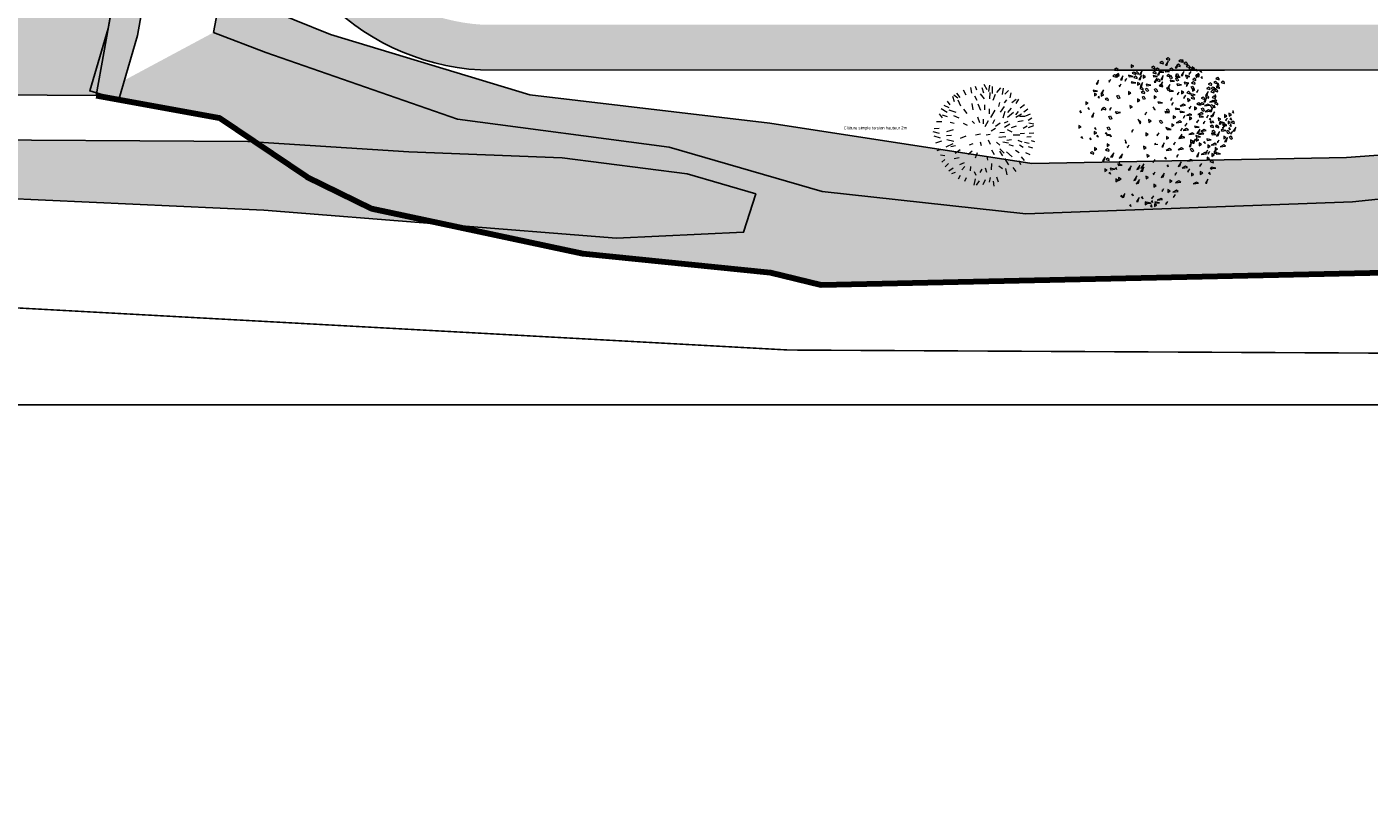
# Model space of a CAD drawing. Header units: centimetres. Extents: x 100159 to 225226, y -81380 to -23241.
# Tile 92 of 139: x 191136 to 200017, y -56919 to -51723. Entities that reach past the tile are written whole.
import ezdxf
from ezdxf.xclip import XClip

# ---------------------------------------------------------------- set-up
doc = ezdxf.new("R2010")
doc.units = ezdxf.units.CM
doc.header["$XCLIPFRAME"] = 2
doc.linetypes.add('Grille', pattern=[0.4, 0.2, -0.2])
doc.layers.get('0').update_dxf_attribs({"lineweight": 5})
doc.layers.add('10', color=252, linetype='Continuous', lineweight=5)
doc.layers.add('22', color=250, linetype='Continuous', lineweight=100)
for name, color, linetype in [('23', 63, 'Continuous'), ('36', 7, 'Continuous'), ('A-Mar-P-TR-Revêtement sportif', 7, 'Continuous'), ('A-Mar-P-TX-légende', 7, 'Continuous'), ('DDL-PLAN MASSE PAYSAGE', 7, 'Continuous')]:
    doc.layers.add(name, color=color, linetype=linetype)
doc.layers.add('24', color=7, linetype='Continuous', lineweight=15, true_color=0x99ad58)
doc.layers.add('DDL- PAYSAGE HACHURES', color=7, linetype='Continuous', lineweight=15, true_color=0x99ad58)
doc.layers.add('A-Mar-P-TR-esv-massifs', color=7, linetype='Continuous', true_color=0x99ad58)
doc.styles.get("Standard").update_dxf_attribs({"font": 'arial.ttf'})
pattern_1 = [(118.78054, (200765.85, -42220.19), (60.5989, 123.0478), [14.2875, -157.1625]), (63.7805, (200765.85, -42220.19), (-143.1446, 27.223), [11.43, -125.7304]), (169.232, (200770.9, -42209.93), (-82.5456, 150.2708), [12.1425, -133.5677]), (114.9647, (200730.33, -42206.4), (102.98, 178.1125), [21.4312, -235.7437]), (165.4161, (200738.91, -42191.55), (-108.5434, 233.1465), [18.2138, -200.3517]), (59.9647, (200730.33, -42206.4), (-108.5434, 233.1465), [17.145, -188.5948]), (89.78054, (200746.1, -42192.09), (112.6554, 78.2408), [14.2875, -157.1625]), (34.7805, (200746.1, -42192.09), (-111.9986, 93.2078), [11.43, -125.73]), (140.232, (200755.49, -42185.56), (0.6568, 171.4487), [12.1425, -133.5675]), (106.28054, (200765.847, -42220.186), (-58.2783, 25.11236), [0, -124.206, 0, -127.635, 0, -126.20625]), (76.28054, (200765.85, -42220.186), (-51.90273, 73.91162), [0, -72.771, 0, -121.3485, 0, -48.10125]), (36.28054, (200750.47, -42259.787), (40.81212, 93.24316), [0, -47.625, 0, -148.59, 0, -197.1675]), (26.28054, (200743.58, -42277.55), (22.4336, 110.4668), [0, -61.9125, 0, -98.679, 0, -140.0175])]

# ---------------------------------------------------------------- blocks, each defined once
blk = doc.blocks.new('17.07 CADASTRE')
at = {"layer": '23'}
h = blk.add_hatch(dxfattribs=at)
h.set_pattern_fill('CROSS', color=9, scale=0.122312, angle=-74.51256)
h.set_pattern_definition([(285.487436, (-1752.3689, 119.6183), (0.95587097, -0.5410825), [0.38833935, -1.16501804]), (15.487436, (-1752.5042, 119.37936), (0.5410825, 0.95587097), [0.38833935, -1.16501804])])
h.paths.add_polyline_path([(296.556, 77.111), (237.111, 55.333), (234.333, 63.889), (230.222, 79.222), (287.333, 104.778), (286, 108.667), (283.764, 107.684), (283.586, 107.684), (284.556, 108.111), (281.778, 113.778), (279.556, 117), (276.889, 119.556), (274.222, 121.222), (271, 122.222), (267.222, 123.778), (264.111, 125.444), (253.889, 127.667), (249.222, 128.444), (241, 128.111), (233.111, 127.444), (216.889, 124.444), (201.667, 120.778), (176.222, 114.111), (165.556, 111.111), (124.556, 102.444), (122.333, 102.222), (76.778, 95.667), (65.222, 94.333), (35.444, 90.111), (31.667, 89.667), (13.222, 87.017), (13.222, 11), (305.953, 11), (306.333, 20.889), (306.457, 20.91), (306.778, 27.444), (306.556, 41.222), (304.889, 48.667)])
h.paths.add_polyline_path([(382.444, 188.112), (366.222, 179.889), (324.333, 156.222), (321.556, 150.111), (319.889, 143.222), (318.444, 140), (316.333, 136.444), (312.889, 132.222), (311, 129.556), (309.667, 127), (309.222, 124.889), (309.111, 121.556), (313, 67.111), (320.889, 34.556), (323.889, 23), (326.72, 11), (382.444, 11)])
h.paths.add_polyline_path([(114.441, 168.682), (114.556, 172.222), (114.765, 174.055), (114.889, 176.111), (115.444, 180), (117, 187), (119.807, 200.743), (131.778, 243.333), (132.667, 246.889), (134.333, 259.778), (123.889, 263.889), (95.589, 275.588), (95.778, 276.111), (116.444, 322.667), (114.867, 324.739), (110, 330.778), (101, 340.111), (94.778, 345.889), (88.111, 351.333), (84.333, 354.222), (77.667, 358.667), (70, 363), (64.667, 366.778), (62.667, 368.556), (61, 370.778), (59.667, 373.333), (57.444, 376.444), (55, 379.889), (50.444, 384.111), (47.778, 386.111), (42.889, 389.333), (34.778, 392.222), (29.778, 390.222), (28, 389.111), (23.444, 385.111), (19.596, 381.153), (45.333, 361.111), (41.87, 356.754), (41.556, 357), (39.111, 354), (13.222, 374.341), (13.222, 359.889), (17.111, 358.444), (17.556, 359.444), (21.111, 358), (20.778, 357), (22.556, 356.333), (22.889, 357.333), (29.222, 354.889), (26.333, 347.667), (22.889, 349), (21.556, 345.667), (17.889, 347.111), (18.556, 348.889), (13.222, 350.98), (13.222, 268.872), (22.444, 266.333), (20.333, 258.444), (13.222, 260.467), (13.222, 114.187), (18.444, 116), (18.889, 112.778), (28.889, 113.333), (38.667, 115.778), (41.333, 115.778), (59.333, 118.667), (82, 120.333), (98.222, 123.111), (115.889, 127.889), (114.889, 141.889), (114.853, 142.698), (114.556, 146.667), (114.435, 152.182), (114.222, 157), (114.259, 160.231), (114.222, 161.889), (114.123, 164.5), (114.333, 166.889)])
h.paths.add_polyline_path([(35.889, 199), (33.222, 200.111), (35, 204.222), (37.556, 203)], flags=16)
h.paths.add_polyline_path([(48.222, 318.556), (43.778, 319.556), (44.333, 321.778), (38.889, 323), (39, 323.778), (35, 324.667), (35.111, 325.333), (31.556, 326.111), (33.444, 334.667), (40.444, 333), (40.222, 332.111), (43.222, 331.444), (42.889, 330), (46, 329.333), (49, 342.556), (55.111, 337.444), (53, 328.556), (50.667, 329.111)], flags=16)
h.paths.add_polyline_path([(23.889, 322.556), (20.556, 323.222), (21.111, 326.222), (24.556, 325.556)], flags=16)
h.paths.add_polyline_path([(19.667, 324.111), (14.111, 325.222), (14.556, 327.889), (20.222, 326.778)], flags=16)
h.paths.add_polyline_path([(57.556, 349), (56.556, 349.778), (56, 349.111), (53.667, 350.778), (54, 351.444), (50.556, 354.111), (52.889, 357.333), (53.667, 356.889), (54.444, 358), (53.778, 358.556), (59.667, 366.333), (64.444, 362.556), (60.444, 357.111), (64.444, 353.778), (61.889, 350.556), (59.889, 352.111)], flags=16)
h.paths.add_polyline_path([(38.667, 373.444), (35.778, 375.889), (35.444, 375.556), (32.333, 378), (33.111, 379.111), (30, 381.444), (32.444, 384.778), (35.556, 382.222), (36, 382.889), (36.889, 382.333), (37.889, 383.667), (40.444, 381.444), (42.889, 384.667), (47.778, 380.889), (42.889, 374.556), (40.778, 376.222)], flags=16)
h.paths.add_polyline_path([(64.778, 393.222), (55, 404.111), (51.333, 405.889), (50, 405.222), (47.889, 404.556), (45.556, 404.556), (44.778, 404.667), (43.889, 405.111), (34.778, 392.222), (42.889, 389.333), (47.778, 386.111), (50.444, 384.111), (55, 379.889), (57.444, 376.444), (59.667, 373.333), (61, 370.778), (62.667, 368.556), (64.667, 366.778), (70, 363), (77.667, 358.667), (84.333, 354.222), (88.111, 351.333), (94.778, 345.889), (101, 340.111), (110, 330.778), (112.546, 327.619), (117, 349.111), (122, 359.222), (113.222, 363.667), (115.333, 367.889), (104.333, 373.444), (104.111, 373), (103.667, 373.222), (103.889, 373.667)])
h.paths.add_polyline_path([(60.667, 391.556), (67.111, 388.333), (66.333, 386.667), (70.778, 384.444), (67.333, 377.444), (61, 380.556), (61.667, 381.889), (57, 384.222)], flags=16)
h.paths.add_polyline_path([(56.111, 388.778), (44.667, 394.444), (48.111, 401.222), (52.444, 399.111), (52.556, 399.556), (55.444, 398.111), (53.889, 395), (58.111, 393)], flags=16)
h.paths.add_polyline_path([(74.333, 380.889), (79.667, 378.222), (80.333, 379.556), (83.444, 378.111), (79.333, 369.889), (70.889, 374.222)], flags=16)
h.paths.add_polyline_path([(87.444, 378.444), (92.444, 376), (90.556, 372.333), (90, 372.667), (88.556, 369.778), (93.889, 367.222), (90.667, 360.778), (81, 365.556)], flags=16)
h.paths.add_polyline_path([(97.444, 368.111), (107.667, 363.111), (104.556, 356.778), (94.333, 361.778)], flags=16)
h.paths.add_polyline_path([(109.222, 359.889), (112.444, 358.222), (111.778, 357), (113.222, 356.222), (114.444, 358.667), (117.667, 357), (111, 343.444), (106.667, 345.556), (108, 348.333), (104.444, 350.111)], flags=16)
h.paths.add_polyline_path([(138.333, 392.333), (139.444, 392.667), (142.289, 398.356), (133.889, 402.556), (137.222, 409.444), (142.667, 406.667), (143.556, 408.444), (146.6, 406.978), (147.111, 408), (146.954, 409.778), (132.144, 409.778), (130.222, 406), (122.667, 409.778), (88.627, 409.778), (92.222, 408), (85.444, 394.444), (81.667, 396.333), (82.667, 398.444), (80.556, 399.556), (81.667, 401.667), (77.444, 403.778), (80.481, 409.778), (77.236, 409.778), (74.889, 405), (69.444, 407.778), (69.889, 408.778), (67.857, 409.778), (56.288, 409.778), (58.444, 408.667), (64.444, 402), (64.889, 402.333), (65.111, 402), (64.778, 401.667), (68.222, 397.778), (70.667, 396.556), (71.667, 398.667), (76.333, 396.333), (75.333, 394.222), (83.333, 390.222), (84.333, 392.333), (89, 390), (88.222, 388.333), (88.556, 388.111), (88.444, 387.778), (96, 383.889), (97, 386), (105.444, 381.778), (104.444, 379.667), (118, 372.889), (119.063, 372.48), (121, 372.111), (123.444, 372.222), (123.333, 372.667), (123.778, 372.778), (123.889, 372.333), (124.556, 372.556), (126.503, 373.571), (127.437, 374.272), (128.105, 375.058), (128.808, 376.042), (120.778, 380.222), (120.889, 380.444), (117.444, 382.111), (119.889, 386.778), (123.222, 385.111), (123.778, 386.111), (131.912, 381.934), (136.222, 390.556), (136.417, 390.75), (136.556, 391), (137.444, 391.778)])
h.paths.add_polyline_path([(94.778, 396.222), (95.111, 397), (90.889, 399.111), (93, 403.333), (93.889, 402.889), (95.333, 405.667), (98, 404.333), (98.333, 405), (101.889, 403.111), (101.667, 402.556), (104.556, 401.111), (101.111, 394), (98.111, 395.556), (97.667, 394.667)], flags=16)
h.paths.add_polyline_path([(104.778, 389.444), (108.222, 396.333), (118.667, 391.222), (115.667, 385.222), (112.889, 386.556), (112.444, 385.667)], flags=16)
at = {"color": 0, "linetype": 'Continuous'}
blk.add_lwpolyline([(38.667, 115.778), (41.333, 115.778), (59.333, 118.667), (82, 120.333), (98.222, 123.111), (115.889, 127.889), (115.131, 135.97), (114.696, 141.819), (114.319, 156.904), (114.122, 164.559), (114.889, 176.111), (115.989, 181.377), (117, 187), (119.807, 200.743), (125.405, 219.634), (128.803, 231.361), (130.17, 236.417), (131.524, 241.754), (131.992, 243.596), (132.621, 247.093), (133.521, 252.633), (134.333, 259.778), (123.889, 263.889), (95.667, 275.556)], dxfattribs=at)
at = {"layer": '10', "linetype": 'Grille', "ltscale": 500, "const_width": 0.0941, "flags": 128}
blk.add_lwpolyline([(13.222, 94.496), (107.831, 112.325), (161.68, 124.129), (220.242, 140.025)], dxfattribs=at)
at = {"layer": '22', "color": 0, "linetype": 'Continuous'}
blk.add_lwpolyline([(115.889, 127.889), (123.644, 128.583), (129.895, 126.5), (134.294, 125.69), (147.721, 126.5), (159.297, 128.468), (162.538, 128.583), (210.691, 143.053), (219.72, 146.757), (228.401, 151.387), (238.935, 158.795), (246.806, 164.699), (257.34, 172.917), (257.803, 173.149), (261.623, 178.589), (262.665, 181.599), (263.243, 185.418), (263.128, 187.039), (261.391, 198.036), (253.057, 242.254), (244.26, 270.845), (234.884, 302.908)], dxfattribs=at)
blk = doc.blocks.new('Z$W@#1095')
for points in [[(3.307, 7.712), (3.214, 7.616), (3.245, 7.715)], [(2.137, 7.062), (2.045, 6.966), (2.076, 7.066)], [(3.633, 7.407), (3.541, 7.311), (3.572, 7.411)], [(4.396, 7.201), (4.303, 7.105), (4.334, 7.204)], [(5.341, 7.058), (5.267, 7.019), (5.448, 7.004)], [(2.268, 6.632), (2.176, 6.536), (2.207, 6.635)], [(2.561, 6.369), (2.468, 6.273), (2.499, 6.372)], [(2.863, 6.646), (2.771, 6.55), (2.802, 6.649)], [(3.864, 6.755), (3.79, 6.716), (3.971, 6.701)], [(4.059, 6.385), (3.985, 6.346), (4.165, 6.331)], [(5.365, 6.473), (5.291, 6.434), (5.472, 6.419)], [(5.754, 6.331), (5.68, 6.292), (5.861, 6.277)], [(2.874, 6.022), (2.781, 5.926), (2.812, 6.025)], [(2.874, 5.772), (2.782, 5.676), (2.813, 5.776)], [(1.119, 4.947), (1.026, 4.851), (1.058, 4.95)], [(2.857, 4.896), (2.846, 4.813), (2.963, 4.952)], [(1.485, 4.77), (1.393, 4.674), (1.424, 4.774)], [(1.764, 4.714), (1.672, 4.618), (1.703, 4.718)], [(2.709, 4.702), (2.635, 4.664), (2.816, 4.648)], [(3.541, 4.856), (3.467, 4.817), (3.648, 4.802)], [(4.648, 4.634), (4.574, 4.596), (4.755, 4.581)], [(5.037, 4.323), (5.043, 4.24), (5.13, 4.399)], [(0.32, 3.885), (0.228, 3.789), (0.259, 3.889)], [(3.49, 3.445), (3.416, 3.483), (3.507, 3.327)], [(3.952, 3.593), (3.878, 3.555), (4.059, 3.539)], [(5.714, 3.622), (5.64, 3.583), (5.821, 3.568)], [(5.904, 3.769), (5.83, 3.73), (6.011, 3.715)], [(6.325, 3.596), (6.251, 3.557), (6.432, 3.542)], [(7.273, 3.528), (7.199, 3.489), (7.38, 3.474)], [(7.535, 3.508), (7.461, 3.469), (7.642, 3.454)], [(7.995, 4.13), (7.902, 4.034), (7.933, 4.133)], [(0.092, 3.255), (0, 3.159), (0.031, 3.258)], [(0.636, 3.397), (0.544, 3.301), (0.575, 3.401)], [(0.726, 2.886), (0.634, 2.79), (0.665, 2.889)], [(2.06, 2.884), (1.986, 2.845), (2.167, 2.83)], [(2.621, 3.163), (2.547, 3.124), (2.728, 3.109)], [(5.369, 2.781), (5.296, 2.742), (5.476, 2.727)], [(6.308, 3.21), (6.234, 3.171), (6.415, 3.156)], [(6.915, 3.371), (6.841, 3.332), (7.022, 3.317)], [(7.666, 2.875), (7.574, 2.779), (7.605, 2.879)], [(7.751, 3.098), (7.659, 3.002), (7.69, 3.102)], [(7.884, 3.275), (7.792, 3.179), (7.823, 3.279)], [(7.922, 3.045), (7.829, 2.949), (7.86, 3.049)], [(0.549, 2.268), (0.457, 2.172), (0.488, 2.272)], [(0.774, 2.338), (0.681, 2.242), (0.712, 2.342)], [(0.91, 2.401), (0.836, 2.362), (1.017, 2.347)], [(1.484, 2.094), (1.41, 2.055), (1.591, 2.04)], [(2.785, 2.426), (2.692, 2.33), (2.723, 2.429)], [(3.087, 2.703), (2.995, 2.607), (3.026, 2.706)], [(3.413, 2.194), (3.339, 2.156), (3.52, 2.14)], [(3.915, 2.615), (3.841, 2.576), (4.022, 2.561)], [(4.719, 2.612), (4.645, 2.573), (4.826, 2.558)], [(5.038, 2.513), (4.964, 2.474), (5.145, 2.459)], [(5.95, 2.723), (5.876, 2.685), (6.057, 2.669)], [(6.865, 2.748), (6.791, 2.709), (6.972, 2.694)], [(0.964, 1.617), (0.89, 1.578), (1.071, 1.563)], [(1.46, 1.421), (1.386, 1.383), (1.567, 1.367)], [(2.547, 1.866), (2.473, 1.827), (2.654, 1.812)], [(5.471, 2.048), (5.397, 2.009), (5.578, 1.994)], [(5.577, 1.726), (5.503, 1.687), (5.684, 1.672)], [(5.81, 1.426), (5.718, 1.33), (5.749, 1.43)], [(5.921, 1.532), (5.829, 1.436), (5.86, 1.535)], [(5.92, 1.702), (5.846, 1.663), (6.027, 1.648)], [(6.095, 1.54), (6.003, 1.444), (6.034, 1.544)], [(6.603, 1.616), (6.51, 1.52), (6.541, 1.619)], [(7.117, 1.814), (7.025, 1.718), (7.056, 1.818)], [(7.433, 2.028), (7.341, 1.932), (7.372, 2.031)], [(7.439, 1.948), (7.347, 1.852), (7.378, 1.951)], [(7.638, 1.933), (7.545, 1.837), (7.576, 1.936)], [(7.722, 1.953), (7.63, 1.857), (7.661, 1.957)], [(2.981, 1.339), (2.907, 1.3), (3.088, 1.285)], [(3.507, 0.907), (3.433, 0.868), (3.614, 0.853)], [(4.262, 0.816), (4.188, 0.777), (4.369, 0.762)], [(4.279, 0.935), (4.205, 0.896), (4.386, 0.881)], [(4.711, 1.254), (4.619, 1.158), (4.65, 1.257)], [(5.751, 1.086), (5.659, 0.99), (5.69, 1.089)], [(5.778, 0.715), (5.704, 0.676), (5.885, 0.661)], [(5.859, 1.333), (5.767, 1.237), (5.798, 1.336)], [(5.916, 0.961), (5.842, 0.922), (6.023, 0.907)], [(5.951, 0.977), (5.859, 0.881), (5.89, 0.98)], [(6.225, 0.761), (6.152, 0.722), (6.332, 0.707)], [(3.392, 0.318), (3.3, 0.222), (3.331, 0.322)], [(3.655, 0.361), (3.563, 0.265), (3.594, 0.364)], [(5.013, 0.644), (4.939, 0.605), (5.12, 0.59)], [(5.726, 0.216), (5.652, 0.177), (5.832, 0.162)], [(5.929, 0.406), (5.837, 0.31), (5.868, 0.41)], [(6.108, 0.429), (6.016, 0.333), (6.047, 0.432)], [(6.402, 0.571), (6.31, 0.475), (6.341, 0.575)], [(6.778, 0.626), (6.685, 0.53), (6.717, 0.629)]]:
    blk.add_lwpolyline(points)
for points in [[(3.819, 7.505), (3.825, 7.651), (3.696, 7.583)], [(2.566, 7.287), (2.572, 7.433), (2.443, 7.365)], [(3.254, 7.042), (3.293, 6.967), (3.495, 7.014)], [(4.427, 7.3), (4.432, 7.446), (4.303, 7.378)], [(4.56, 6.978), (4.566, 7.124), (4.437, 7.056)], [(4.541, 7.579), (4.483, 7.518), (4.593, 7.342)], [(4.548, 7.138), (4.587, 7.063), (4.788, 7.11)], [(4.887, 7.578), (4.927, 7.503), (5.128, 7.549)], [(5.639, 6.985), (5.661, 6.806), (5.713, 6.821), (5.748, 6.935), (5.706, 6.948)], [(5.986, 7.048), (6.009, 6.87), (6.06, 6.885), (6.096, 6.999), (6.053, 7.012)], [(1.556, 6.272), (1.578, 6.094), (1.63, 6.109), (1.665, 6.223), (1.622, 6.236)], [(2.641, 6.434), (2.647, 6.58), (2.518, 6.512)], [(3.887, 6.72), (3.909, 6.541), (3.961, 6.556), (3.996, 6.67), (3.954, 6.683)], [(4.384, 6.814), (4.407, 6.636), (4.458, 6.651), (4.494, 6.765), (4.451, 6.778)], [(4.702, 6.214), (4.809, 6.339), (4.877, 6.281), (4.77, 6.156)], [(5.643, 6.547), (5.682, 6.472), (5.884, 6.519)], [(5.666, 6.821), (5.705, 6.746), (5.907, 6.792)], [(5.745, 6.874), (5.767, 6.695), (5.819, 6.711), (5.854, 6.824), (5.811, 6.838)], [(6.037, 6.271), (5.979, 6.209), (6.089, 6.034)], [(6.577, 6.24), (6.583, 6.386), (6.454, 6.318)], [(1.894, 6.058), (1.9, 6.203), (1.771, 6.135)], [(2.04, 5.622), (2.062, 5.444), (2.114, 5.459), (2.149, 5.573), (2.106, 5.586)], [(2.361, 5.553), (2.367, 5.699), (2.238, 5.631)], [(2.802, 5.953), (2.744, 5.892), (2.854, 5.716)], [(3.026, 5.941), (3.132, 6.066), (3.2, 6.008), (3.094, 5.883)], [(3.564, 6.117), (3.67, 6.241), (3.738, 6.183), (3.632, 6.059)], [(4.027, 6.058), (3.989, 5.95), (4.121, 5.796)], [(5.268, 5.761), (5.274, 5.907), (5.144, 5.839)], [(5.797, 6.002), (5.74, 5.941), (5.849, 5.765)], [(5.908, 5.544), (5.914, 5.69), (5.784, 5.622)], [(6.059, 5.981), (6.082, 5.802), (6.133, 5.817), (6.169, 5.931), (6.126, 5.944)], [(6.079, 5.694), (6.118, 5.619), (6.32, 5.665)], [(6.207, 6.153), (6.229, 5.974), (6.28, 5.99), (6.316, 6.103), (6.273, 6.117)], [(6.362, 5.45), (6.368, 5.595), (6.239, 5.527)], [(6.289, 6.018), (6.312, 5.839), (6.363, 5.855), (6.399, 5.968), (6.356, 5.982)], [(6.322, 5.774), (6.362, 5.699), (6.563, 5.745)], [(1.149, 5.093), (1.155, 5.239), (1.026, 5.171)], [(1.304, 5.001), (1.246, 4.939), (1.356, 4.764)], [(1.476, 5.517), (1.516, 5.443), (1.717, 5.489)], [(1.604, 5.404), (1.627, 5.225), (1.678, 5.24), (1.714, 5.354), (1.671, 5.367)], [(1.82, 5.227), (1.897, 5.141), (2.095, 5.182)], [(4.661, 5.369), (4.667, 5.515), (4.538, 5.447)], [(5.133, 5.174), (5.139, 5.32), (5.01, 5.252)], [(5.249, 5.015), (5.355, 5.139), (5.423, 5.081), (5.317, 4.957)], [(5.531, 5.287), (5.554, 5.109), (5.605, 5.124), (5.641, 5.238), (5.598, 5.251)], [(5.674, 5.445), (5.696, 5.267), (5.748, 5.282), (5.783, 5.396), (5.741, 5.409)], [(5.696, 5.047), (5.802, 5.171), (5.87, 5.113), (5.764, 4.989)], [(5.777, 5.476), (5.816, 5.401), (6.018, 5.448)], [(6.029, 5.244), (5.971, 5.183), (6.081, 5.007)], [(6.306, 4.921), (6.346, 4.846), (6.547, 4.893)], [(6.587, 5.132), (6.53, 5.071), (6.639, 4.895)], [(6.706, 5.202), (6.728, 5.023), (6.78, 5.039), (6.815, 5.152), (6.773, 5.166)], [(6.716, 4.934), (6.755, 4.859), (6.957, 4.905)], [(6.935, 4.946), (6.877, 4.885), (6.987, 4.709)], [(6.919, 5.385), (6.941, 5.207), (6.993, 5.222), (7.028, 5.335), (6.986, 5.349)], [(6.924, 5.15), (6.946, 4.971), (6.998, 4.986), (7.033, 5.1), (6.99, 5.113)], [(7.33, 5.101), (7.352, 4.923), (7.404, 4.938), (7.439, 5.051), (7.397, 5.065)], [(7.654, 4.891), (7.677, 4.712), (7.728, 4.727), (7.764, 4.841), (7.721, 4.854)], [(0.928, 4.345), (0.934, 4.491), (0.805, 4.423)], [(1.052, 4.244), (1.058, 4.39), (0.929, 4.322)], [(1.676, 4.744), (1.619, 4.683), (1.728, 4.507)], [(1.978, 4.806), (2.055, 4.721), (2.253, 4.762)], [(4.048, 4.617), (4.16, 4.642), (4.22, 4.836)], [(4.436, 4.181), (4.442, 4.326), (4.313, 4.259)], [(5.476, 4.303), (5.419, 4.241), (5.528, 4.066)], [(5.666, 4.475), (5.672, 4.621), (5.543, 4.553)], [(5.874, 4.617), (5.98, 4.742), (6.048, 4.684), (5.942, 4.559)], [(6.219, 4.073), (6.326, 4.197), (6.394, 4.139), (6.287, 4.015)], [(6.256, 4.609), (6.278, 4.431), (6.33, 4.446), (6.365, 4.559), (6.323, 4.573)], [(6.276, 4.572), (6.315, 4.497), (6.516, 4.544)], [(6.307, 4.172), (6.346, 4.098), (6.548, 4.144)], [(6.44, 4.848), (6.462, 4.67), (6.514, 4.685), (6.549, 4.799), (6.506, 4.812)], [(6.575, 4.681), (6.614, 4.607), (6.816, 4.653)], [(6.76, 4.236), (6.703, 4.175), (6.812, 3.999)], [(6.833, 4.24), (6.94, 4.365), (7.007, 4.307), (6.901, 4.182)], [(6.89, 4.49), (6.912, 4.311), (6.964, 4.326), (6.999, 4.44), (6.956, 4.453)], [(7.091, 4.695), (7.033, 4.633), (7.142, 4.458)], [(7.252, 4.501), (7.275, 4.323), (7.326, 4.338), (7.362, 4.452), (7.319, 4.465)], [(7.355, 4.781), (7.394, 4.707), (7.596, 4.753)], [(7.445, 4.27), (7.484, 4.195), (7.686, 4.242)], [(7.596, 4.254), (7.619, 4.075), (7.67, 4.09), (7.706, 4.204), (7.663, 4.218)], [(7.846, 4.254), (7.868, 4.076), (7.92, 4.091), (7.955, 4.204), (7.913, 4.218)], [(0.223, 3.775), (0.263, 3.701), (0.464, 3.747)], [(1.279, 3.622), (1.356, 3.536), (1.554, 3.578)], [(1.618, 4.114), (1.695, 4.029), (1.893, 4.07)], [(1.842, 3.509), (1.918, 3.423), (2.117, 3.464)], [(1.85, 3.733), (1.926, 3.647), (2.125, 3.688)], [(2.009, 3.58), (2.085, 3.495), (2.284, 3.536)], [(2.783, 3.461), (2.789, 3.607), (2.66, 3.539)], [(3.084, 3.803), (3.089, 3.949), (2.96, 3.881)], [(3.752, 4.006), (3.758, 4.152), (3.629, 4.084)], [(4.531, 3.663), (4.638, 3.788), (4.706, 3.729), (4.599, 3.605)], [(5.192, 3.758), (5.134, 3.697), (5.244, 3.521)], [(5.216, 3.606), (5.322, 3.73), (5.39, 3.672), (5.284, 3.548)], [(6.283, 4.057), (6.226, 3.996), (6.335, 3.82)], [(6.745, 3.836), (6.687, 3.774), (6.797, 3.599)], [(6.864, 3.888), (6.97, 4.012), (7.038, 3.954), (6.932, 3.83)], [(6.991, 3.525), (6.934, 3.463), (7.043, 3.288)], [(7.084, 4.073), (7.026, 4.012), (7.136, 3.836)], [(7.06, 3.967), (7.166, 4.091), (7.234, 4.033), (7.128, 3.909)], [(7.228, 3.823), (7.267, 3.748), (7.469, 3.795)], [(7.338, 3.635), (7.28, 3.574), (7.39, 3.398)], [(7.712, 3.625), (7.735, 3.447), (7.786, 3.462), (7.822, 3.575), (7.779, 3.589)], [(7.882, 3.369), (7.888, 3.515), (7.759, 3.447)], [(7.766, 3.796), (7.788, 3.617), (7.84, 3.632), (7.875, 3.746), (7.832, 3.759)], [(7.767, 3.499), (7.789, 3.32), (7.841, 3.336), (7.876, 3.449), (7.833, 3.463)], [(7.852, 3.972), (7.874, 3.793), (7.926, 3.808), (7.961, 3.922), (7.918, 3.935)], [(0.361, 3.015), (0.4, 2.94), (0.602, 2.987)], [(1.177, 3.427), (1.254, 3.341), (1.452, 3.383)], [(1.746, 3.009), (1.752, 3.155), (1.623, 3.087)], [(3.561, 2.57), (3.572, 2.685), (3.406, 2.802)], [(3.478, 3.098), (3.517, 3.024), (3.719, 3.07)], [(4.058, 2.967), (4.064, 3.113), (3.935, 3.045)], [(4.464, 3.337), (4.404, 3.239), (4.499, 3.061)], [(4.774, 3.01), (4.78, 3.156), (4.65, 3.088)], [(5.078, 2.737), (5.088, 2.851), (4.923, 2.968)], [(5.174, 3.128), (5.179, 3.274), (5.05, 3.206)], [(5.554, 3.068), (5.496, 3.007), (5.606, 2.831)], [(5.581, 3.356), (5.524, 3.295), (5.633, 3.119)], [(5.946, 2.941), (5.956, 3.055), (5.791, 3.172)], [(6.298, 2.85), (6.304, 2.996), (6.175, 2.928)], [(6.515, 3.315), (6.521, 3.461), (6.392, 3.393)], [(6.409, 2.846), (6.431, 2.667), (6.483, 2.683), (6.518, 2.796), (6.475, 2.81)], [(6.597, 2.961), (6.54, 2.9), (6.649, 2.724)], [(6.558, 3.174), (6.58, 2.995), (6.632, 3.011), (6.667, 3.124), (6.624, 3.138)], [(6.884, 2.869), (6.89, 3.015), (6.761, 2.947)], [(6.83, 2.978), (6.936, 3.103), (7.004, 3.044), (6.898, 2.92)], [(7.118, 3.171), (7.141, 2.992), (7.192, 3.007), (7.228, 3.121), (7.185, 3.134)], [(7.301, 3.207), (7.324, 3.029), (7.375, 3.044), (7.411, 3.158), (7.368, 3.171)], [(7.598, 3.006), (7.603, 3.152), (7.474, 3.084)], [(7.548, 3.146), (7.57, 2.968), (7.622, 2.983), (7.657, 3.097), (7.614, 3.11)], [(0.531, 2.461), (0.537, 2.607), (0.408, 2.539)], [(0.566, 2.533), (0.508, 2.471), (0.618, 2.296)], [(0.663, 1.983), (0.669, 2.129), (0.54, 2.061)], [(0.775, 2.153), (0.717, 2.092), (0.827, 1.916)], [(1.552, 2.465), (1.558, 2.61), (1.429, 2.543)], [(2.038, 2.416), (2.114, 2.331), (2.313, 2.372)], [(3.871, 2.041), (3.881, 2.155), (3.716, 2.272)], [(4.248, 2.491), (4.324, 2.405), (4.523, 2.446)], [(4.427, 2.239), (4.438, 2.353), (4.272, 2.47)], [(4.814, 1.891), (4.825, 2.006), (4.659, 2.122)], [(4.882, 2.241), (4.893, 2.356), (4.727, 2.472)], [(5.489, 2.352), (5.495, 2.498), (5.365, 2.43)], [(5.644, 2.437), (5.655, 2.551), (5.489, 2.668)], [(5.96, 1.926), (5.97, 2.04), (5.805, 2.157)], [(6.067, 2.341), (6.072, 2.487), (5.943, 2.419)], [(6.058, 2.002), (6.164, 2.127), (6.232, 2.069), (6.126, 1.944)], [(6.266, 2.438), (6.288, 2.26), (6.34, 2.275), (6.375, 2.389), (6.333, 2.402)], [(6.43, 2.11), (6.44, 2.224), (6.274, 2.341)], [(6.526, 2.17), (6.565, 2.096), (6.767, 2.142)], [(6.635, 2.37), (6.657, 2.192), (6.709, 2.207), (6.744, 2.32), (6.702, 2.334)], [(6.789, 2.213), (6.811, 2.034), (6.863, 2.05), (6.898, 2.163), (6.855, 2.177)], [(6.859, 2.238), (6.898, 2.163), (7.1, 2.21)], [(7.205, 2.348), (7.228, 2.17), (7.279, 2.185), (7.315, 2.299), (7.272, 2.312)], [(7.313, 2.143), (7.335, 1.965), (7.387, 1.98), (7.422, 2.093), (7.38, 2.107)], [(7.445, 2.367), (7.468, 2.189), (7.519, 2.204), (7.555, 2.317), (7.512, 2.331)], [(7.643, 2.15), (7.665, 1.971), (7.717, 1.986), (7.752, 2.1), (7.709, 2.113)], [(7.874, 2.14), (7.896, 1.961), (7.948, 1.977), (7.983, 2.09), (7.94, 2.104)], [(1.047, 1.849), (1.057, 1.963), (0.892, 2.08)], [(1.626, 1.691), (1.632, 1.837), (1.503, 1.769)], [(1.786, 1.309), (1.797, 1.423), (1.631, 1.54)], [(2.128, 1.825), (2.134, 1.971), (2.005, 1.903)], [(2.27, 1.405), (2.281, 1.52), (2.115, 1.637)], [(2.945, 1.886), (3.022, 1.801), (3.22, 1.842)], [(3.104, 1.434), (3.115, 1.549), (2.949, 1.666)], [(3.548, 1.337), (3.559, 1.451), (3.393, 1.568)], [(3.932, 1.588), (4.038, 1.713), (4.106, 1.655), (4, 1.53)], [(4.111, 1.831), (4.15, 1.756), (4.352, 1.803)], [(4.451, 1.772), (4.457, 1.917), (4.328, 1.85)], [(4.348, 1.741), (4.387, 1.667), (4.589, 1.713)], [(4.508, 1.302), (4.514, 1.448), (4.384, 1.38)], [(4.644, 1.54), (4.65, 1.686), (4.521, 1.618)], [(4.774, 1.767), (4.716, 1.706), (4.826, 1.53)], [(5.042, 1.429), (5.052, 1.543), (4.886, 1.66)], [(4.891, 1.775), (4.968, 1.689), (5.166, 1.73)], [(5.241, 1.408), (5.252, 1.522), (5.086, 1.639)], [(5.188, 2.044), (5.13, 1.982), (5.24, 1.807)], [(5.776, 2.079), (5.718, 2.017), (5.828, 1.842)], [(6.059, 1.473), (6.098, 1.399), (6.3, 1.445)], [(6.245, 1.651), (6.256, 1.766), (6.09, 1.883)], [(6.211, 1.66), (6.25, 1.585), (6.452, 1.632)], [(6.504, 1.818), (6.514, 1.933), (6.349, 2.05)], [(6.418, 1.656), (6.524, 1.78), (6.592, 1.722), (6.486, 1.598)], [(6.787, 1.668), (6.798, 1.783), (6.632, 1.9)], [(6.687, 1.636), (6.71, 1.458), (6.761, 1.473), (6.796, 1.587), (6.754, 1.6)], [(6.864, 1.583), (6.874, 1.697), (6.708, 1.814)], [(6.922, 1.891), (6.945, 1.712), (6.996, 1.727), (7.032, 1.841), (6.989, 1.854)], [(7.154, 2.084), (7.176, 1.905), (7.228, 1.92), (7.263, 2.034), (7.221, 2.047)], [(7.28, 1.935), (7.302, 1.757), (7.353, 1.772), (7.389, 1.886), (7.346, 1.899)], [(7.482, 1.935), (7.505, 1.756), (7.556, 1.771), (7.591, 1.885), (7.549, 1.898)], [(7.819, 1.814), (7.841, 1.635), (7.893, 1.651), (7.928, 1.764), (7.886, 1.778)], [(2.628, 0.559), (2.638, 0.673), (2.473, 0.79)], [(2.928, 0.971), (2.933, 1.117), (2.804, 1.049)], [(3.198, 0.596), (3.204, 0.742), (3.075, 0.674)], [(3.825, 1.265), (3.865, 1.19), (4.066, 1.237)], [(4.024, 0.605), (4.03, 0.751), (3.901, 0.683)], [(4.181, 0.851), (4.191, 0.966), (4.026, 1.083)], [(4.612, 0.858), (4.617, 1.004), (4.488, 0.936)], [(4.846, 0.603), (4.857, 0.717), (4.691, 0.834)], [(4.875, 1.19), (4.817, 1.128), (4.927, 0.953)], [(5.249, 1.089), (5.192, 1.027), (5.301, 0.852)], [(5.228, 0.804), (5.304, 0.718), (5.503, 0.759)], [(5.326, 1.125), (5.349, 0.946), (5.4, 0.961), (5.436, 1.075), (5.393, 1.088)], [(5.525, 1.312), (5.548, 1.134), (5.599, 1.149), (5.635, 1.263), (5.592, 1.276)], [(5.638, 0.734), (5.58, 0.672), (5.69, 0.497)], [(5.638, 1.074), (5.661, 0.896), (5.712, 0.911), (5.748, 1.025), (5.705, 1.038)], [(5.905, 0.791), (5.848, 0.729), (5.957, 0.554)], [(5.973, 0.596), (5.979, 0.741), (5.849, 0.674)], [(5.977, 0.971), (5.919, 0.91), (6.029, 0.734)], [(6.111, 0.989), (6.117, 1.135), (5.988, 1.067)], [(6.403, 0.774), (6.409, 0.919), (6.279, 0.852)], [(6.566, 0.598), (6.572, 0.744), (6.443, 0.676)], [(2.791, 0.24), (2.83, 0.166), (3.032, 0.212)], [(3.672, 0.327), (3.615, 0.266), (3.724, 0.09)], [(3.892, 0.521), (3.915, 0.342), (3.966, 0.358), (4.002, 0.471), (3.959, 0.485)], [(4.297, 0.472), (4.303, 0.617), (4.174, 0.549)], [(4.474, 0.416), (4.48, 0.562), (4.351, 0.494)], [(4.442, 0.451), (4.384, 0.39), (4.494, 0.214)], [(4.656, 0.457), (4.662, 0.602), (4.533, 0.535)], [(4.973, 0.151), (4.984, 0.265), (4.818, 0.382)], [(5.132, 0.298), (5.209, 0.212), (5.407, 0.253)], [(5.385, 0.311), (5.391, 0.457), (5.261, 0.389)], [(5.39, 0.058), (5.496, 0.183), (5.564, 0.125), (5.457, 0)], [(5.596, 0.321), (5.703, 0.446), (5.771, 0.388), (5.664, 0.263)], [(5.845, 0.136), (5.884, 0.062), (6.086, 0.108)], [(6.178, 0.454), (6.184, 0.6), (6.055, 0.532)], [(6.188, 0.435), (6.21, 0.257), (6.262, 0.272), (6.297, 0.385), (6.255, 0.399)]]:
    blk.add_lwpolyline(points, close=True)
blk = doc.blocks.new('arb2')
for p, q in [((70.977, 213.061), (70.905, 213.204)), ((71.089, 213.092), (71.16, 213.234)), ((71.303, 213.041), (71.323, 213.255)), ((71.456, 213.051), (71.456, 213.214)), ((70.202, 212.715), (70.111, 212.806)), ((70.437, 212.806), (70.304, 212.949)), ((70.508, 212.878), (70.477, 213.071)), ((70.62, 212.959), (70.579, 213.163)), ((70.753, 213.041), (70.681, 213.173)), ((70.905, 212.643), (70.763, 212.796)), ((71.099, 212.694), (71.069, 212.817)), ((71.191, 212.969), (71.17, 213.132)), ((71.313, 212.633), (71.303, 212.806)), ((71.425, 212.786), (71.395, 213.01)), ((71.558, 213.061), (71.619, 213.183)), ((71.66, 212.745), (71.792, 212.908)), ((71.7, 212.98), (71.823, 213.102)), ((71.843, 212.939), (71.874, 213.092)), ((71.894, 212.888), (71.965, 213.031)), ((72.037, 212.755), (72.139, 212.898)), ((69.978, 212.46), (69.866, 212.511)), ((70.08, 212.511), (70.039, 212.643)), ((70.518, 212.46), (70.335, 212.603)), ((70.498, 212.358), (70.406, 212.47)), ((70.6, 212.46), (70.549, 212.684)), ((70.732, 212.613), (70.651, 212.745)), ((71.221, 212.307), (71.221, 212.44)), ((71.548, 212.48), (71.619, 212.623)), ((71.731, 212.358), (71.894, 212.47)), ((72.037, 212.378), (72.129, 212.501)), ((72.169, 212.623), (72.312, 212.725)), ((72.19, 212.195), (72.271, 212.378)), ((72.322, 212.531), (72.404, 212.613)), ((72.332, 212.297), (72.455, 212.409)), ((72.465, 212.246), (72.577, 212.399)), ((69.764, 212.001), (69.672, 212.083)), ((69.856, 212.124), (69.713, 212.195)), ((69.917, 212.307), (69.784, 212.358)), ((70.151, 211.889), (70.029, 211.991)), ((70.223, 212.093), (70.121, 212.215)), ((70.447, 212.175), (70.284, 212.266)), ((70.793, 211.91), (70.702, 211.991)), ((70.905, 212.205), (70.763, 212.327)), ((71.16, 211.828), (71.069, 211.95)), ((71.405, 212.236), (71.374, 212.134)), ((71.466, 212.001), (71.588, 212.134)), ((71.486, 211.889), (71.609, 211.95)), ((71.813, 212.144), (71.955, 212.297)), ((72.016, 212.114), (71.884, 212.052)), ((72.261, 212.052), (72.434, 212.124)), ((72.271, 211.94), (72.465, 211.961)), ((72.444, 212.175), (72.628, 212.236)), ((72.444, 212.052), (72.628, 212.144)), ((69.744, 211.828), (69.621, 211.828)), ((69.764, 211.635), (69.642, 211.624)), ((70.06, 211.818), (69.927, 211.859)), ((70.131, 211.665), (70.009, 211.614)), ((70.6, 211.665), (70.426, 211.645)), ((70.579, 211.828), (70.437, 211.889)), ((70.855, 211.645), (70.936, 211.716)), ((71.109, 211.543), (71.018, 211.431)), ((71.211, 211.665), (71.293, 211.563)), ((71.517, 211.492), (71.385, 211.573)), ((71.629, 211.798), (71.425, 211.808)), ((71.619, 211.635), (71.751, 211.635)), ((72.016, 211.757), (71.751, 211.777)), ((71.843, 211.859), (71.976, 211.92)), ((72.037, 211.573), (72.241, 211.543)), ((72.169, 211.696), (72.292, 211.726)), ((72.455, 211.573), (72.343, 211.604)), ((72.526, 211.94), (72.709, 211.9)), ((72.546, 211.757), (72.74, 211.818)), ((72.557, 211.502), (72.709, 211.543)), ((72.587, 211.696), (72.74, 211.655)), ((69.856, 211.37), (69.662, 211.319)), ((69.856, 211.237), (69.693, 211.258)), ((70.049, 211.492), (69.968, 211.4)), ((70.212, 211.319), (70.09, 211.329)), ((70.294, 211.247), (70.192, 211.146)), ((70.64, 211.36), (70.539, 211.288)), ((70.875, 211.309), (70.783, 211.176)), ((71.16, 211.278), (71.12, 211.146)), ((71.425, 211.095), (71.313, 211.278)), ((71.466, 211.319), (71.537, 211.197)), ((71.588, 211.523), (71.741, 211.441)), ((71.649, 210.983), (71.639, 211.146)), ((71.68, 211.268), (71.843, 211.166)), ((71.874, 211.247), (71.782, 211.329)), ((71.914, 211.431), (72.129, 211.461)), ((71.996, 211.319), (72.21, 211.217)), ((72.129, 211.37), (72.292, 211.329)), ((72.455, 211.4), (72.608, 211.319)), ((72.485, 211.258), (72.638, 211.247)), ((69.968, 211.084), (69.795, 211.074)), ((70.039, 210.84), (69.907, 210.758)), ((70.1, 210.972), (69.958, 210.942)), ((70.202, 210.809), (70.09, 210.697)), ((70.498, 211.125), (70.325, 211.054)), ((70.539, 210.891), (70.508, 210.758)), ((70.814, 210.84), (70.691, 210.646)), ((70.946, 211.074), (70.865, 210.932)), ((70.956, 210.921), (71.018, 211.095)), ((71.028, 210.87), (70.967, 210.646)), ((71.293, 210.932), (71.242, 211.105)), ((71.262, 210.911), (71.283, 210.769)), ((71.354, 211.023), (71.435, 210.901)), ((71.497, 210.718), (71.507, 210.585)), ((71.578, 210.921), (71.67, 210.738)), ((71.711, 210.748), (71.782, 210.626)), ((71.762, 211.064), (71.874, 210.952)), ((71.904, 210.738), (72.027, 210.656)), ((72.016, 210.972), (72.118, 210.84)), ((72.108, 211.084), (72.271, 210.972)), ((72.292, 211.095), (72.169, 211.125)), ((72.251, 210.84), (72.169, 210.993)), ((72.281, 210.83), (72.394, 210.728)), ((72.363, 210.942), (72.495, 210.87)), ((72.424, 211.095), (72.567, 211.023)), ((70.549, 210.677), (70.396, 210.555)), ((70.681, 210.483), (70.61, 210.351)), ((70.956, 210.422), (70.865, 210.32)), ((71.089, 210.402), (71.028, 210.269)), ((71.191, 210.646), (71.181, 210.514)), ((71.262, 210.341), (71.272, 210.198)), ((71.374, 210.473), (71.385, 210.606)), ((71.466, 210.351), (71.486, 210.208)), ((71.558, 210.361), (71.527, 210.504)), ((71.67, 210.351), (71.69, 210.239)), ((71.772, 210.402), (71.7, 210.514)), ((71.843, 210.504), (71.914, 210.381)), ((71.996, 210.595), (72.118, 210.473)), ((72.129, 210.656), (72.169, 210.504)), ((72.19, 210.707), (72.302, 210.636))]:
    blk.add_line(p, q)
blk = doc.blocks.new('Z$W@#32203')
at = {"xscale": 1.845706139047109, "yscale": 1.845706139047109, "zscale": 1.845706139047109}
blk.add_blockref('arb2', (-128.5, -387.964), dxfattribs=at)

msp = doc.modelspace()

# ---------------------------------------------------------------- hatches: boundary and pattern name
at = {"layer": '24', "true_color": 0x898989}
h = msp.add_hatch(dxfattribs=at)
h.set_pattern_fill('AR-SAND', color=252, angle=179.99948)
h.set_pattern_definition([(217.499484, (0.38, 1.626), (1.59959, -48.941337), [0, -38.607999, 0, -43.179999, 0, -41.274999]), (187.499484, (0.38, 1.626), (-44.952973, -71.682103), [0, -20.827999, 0, -34.797999, 0, -13.3349996]), (147.499483, (31.622, 1.626), (-79.099236, -0.143005), [0, -12.6999996, 0, -45.7199986, 0, -59.689998]), (137.499483, (31.62, 1.626), (-76.355844, -22.292243), [0, -6.35, 0, -29.971999, 0, -34.289999])])
edge = h.paths.add_edge_path()
edge.add_line((208786, -40210.8), (208776.8, -40127.9))
edge.add_line((208776.8, -40127.9), (208764.2, -40029.7))
edge.add_line((208764.2, -40029.7), (208749.9, -39932.5))
edge.add_line((208749.9, -39932.5), (208733.5, -39836.3))
edge.add_line((208733.5, -39836.3), (208714.7, -39741.6))
edge.add_line((208714.7, -39741.6), (208693.2, -39648.8))
edge.add_line((208693.2, -39648.8), (208668.8, -39558.3))
edge.add_line((208668.8, -39558.3), (208641.1, -39470.9))
edge.add_line((208641.1, -39470.9), (208609.9, -39387.4))
edge.add_line((208609.9, -39387.4), (208575.3, -39308.9))
edge.add_line((208575.3, -39308.9), (208537.4, -39236.7))
edge.add_line((208537.4, -39236.7), (208496.7, -39172.2))
edge.add_line((208496.7, -39172.2), (208454.5, -39116.9))
edge.add_line((208454.5, -39116.9), (208409.4, -39069))
edge.add_line((208409.4, -39069), (208358.6, -39024.9))
edge.add_line((208358.6, -39024.9), (208302.4, -38985.4))
edge.add_line((208302.4, -38985.4), (208241.2, -38950.7))
edge.add_line((208241.2, -38950.7), (208227.2, -38944.4))
edge.add_arc((207978.7, -39704.8), 800, 71.90186, 73.46058)
edge.add_line((208206.4, -38937.9), (208304.6, -41875.7))
edge.add_line((208304.6, -41875.7), (208300.4, -43585.4))
edge.add_line((208300.4, -43585.4), (208277.5, -45719.2))
edge.add_line((208277.5, -45719.2), (208228.3, -46193.7))
edge.add_line((208228.3, -46193.7), (208281.6, -47440.3))
edge.add_line((208281.6, -47440.3), (208001.5, -49413.5))
edge.add_line((208001.5, -49413.5), (207668.1, -50400.1))
edge.add_line((207668.1, -50400.1), (206774.5, -51386.7))
edge.add_line((206774.5, -51386.7), (204987.3, -52013.4))
edge.add_line((204987.3, -52013.4), (202093.2, -52653.3))
edge.add_line((202093.2, -52653.3), (199906, -52879.9))
edge.add_line((199906, -52879.9), (197745.4, -52959.9))
edge.add_line((197745.4, -52959.9), (196398.4, -52813.2))
edge.add_line((196398.4, -52813.2), (195384.8, -52519.9))
edge.add_line((195384.8, -52519.9), (193984.4, -52333.3))
edge.add_line((193984.4, -52333.3), (192717.4, -51893.3))
edge.add_line((192717.4, -51893.3), (192370.7, -51759.9))
edge.add_line((192370.7, -51759.9), (191593.9, -52176.4))
edge.add_line((191593.9, -52176.4), (192407.9, -52325.4))
edge.add_line((192407.9, -52325.4), (192989, -52716.2))
edge.add_line((192989, -52716.2), (193416.6, -52924))
edge.add_line((193416.6, -52924), (194814.9, -53222.1))
edge.add_line((194814.9, -53222.1), (196056.4, -53349.1))
edge.add_line((196056.4, -53349.1), (196391.6, -53429.3))
edge.add_line((196391.6, -53429.3), (201734.5, -53313.9))
edge.add_line((201734.5, -53313.9), (202764.4, -53190.8))
edge.add_line((202764.4, -53190.8), (203785, -52962.9))
edge.add_line((203785, -52962.9), (205074.2, -52503.1))
edge.add_line((205074.2, -52503.1), (206048, -52121.8))
edge.add_line((206048, -52121.8), (207360.2, -51579))
edge.add_line((207360.2, -51579), (207414.2, -51568.4))
edge.add_line((207414.2, -51568.4), (207959.8, -51119.6))
edge.add_line((207959.8, -51119.6), (208151.9, -50840.9))
edge.add_line((208151.9, -50840.9), (208319.6, -50466.1))
edge.add_line((208319.6, -50466.1), (208353.8, -50296.8))
edge.add_line((208353.8, -50296.8), (208488, -49121.2))
edge.add_line((208488, -49121.2), (208889.4, -44355.6))
edge.add_line((208889.4, -44355.6), (208799.8, -41177.4))
edge.add_line((208799.8, -41177.4), (208786, -40210.8))
at = {"layer": '24', "true_color": 0x91756e}
h = msp.add_hatch(dxfattribs=at)
h.set_pattern_fill('AR-SAND', color=8, scale=0.5, angle=211.35791)
h.set_pattern_definition([(280.21317, (200765.847, -42220.232), (22.114393, -10.50747), [0, -19.304, 0, -21.59, 0, -20.6375]), (250.21317, (200765.847, -42220.232), (21.54884, -36.40633), [0, -10.414, 0, -17.399, 0, -6.6675]), (210.21317, (200773.008, -42206.35), (-18.067475, -35.181582), [0, -6.35, 0, -22.86, 0, -29.845]), (200.21317, (200773.01, -42206.35), (-7.59633, -39.03954), [0, -3.175, 0, -14.986, 0, -17.145])])
edge = h.paths.add_edge_path()
edge.add_line((202926.5, -48882.9), (199808.8, -48882.9))
edge.add_line((199808.8, -48882.9), (199177.3, -48882.9))
edge.add_line((199177.3, -48882.9), (195498.8, -48882.9))
edge.add_line((195498.8, -48882.9), (194134.2, -48882.9))
edge.add_arc((194226.4, -50445.4), 1565.3, 93.37625, 266.69681)
edge.add_line((194136.2, -52008.1), (198331.6, -52008.3))
edge.add_line((198331.6, -52008.3), (199060.5, -52008.3))
edge.add_line((199060.5, -52008.3), (202751.2, -52007.8))
edge.add_arc((202847.7, -50445.9), 1564.9, 266.46407, 447.11256)
edge = h.paths.add_edge_path(flags=16)
edge.add_line((199026.5, -49182.9), (202926.5, -49182.9))
edge.add_arc((202848.1, -50445.7), 1265.2, -86.44908, 86.44804, ccw=False)
edge.add_line((202926.5, -51708.4), (194147.9, -51708.3))
edge.add_arc((194226.3, -50445.6), 1265.2, 93.55178, 266.44718, ccw=False)
edge.add_line((194147.9, -49182.9), (199026.5, -49182.9))
at = {"layer": 'A-Mar-P-TX-légende', "true_color": 0x515c2d}
h = msp.add_hatch(dxfattribs=at)
h.set_pattern_fill('AR-CONC', color=59, scale=0.75, angle=37.42477)
h.set_pattern_definition(pattern_1)
h.paths.add_polyline_path([(193297.7, -46352.6), (192821.3, -47298.7), (192453.7, -48370.2), (192234.1, -49109.4), (191817.3, -50919.6), (191673.8, -51734.4), (191551.7, -52146.4), (191743.4, -52203.2), (191868.8, -51780.3), (192013.3, -50959.4), (192427.6, -49160.4), (192617.4, -48591.9), (192970, -47481.5), (193006, -47376.5), (193477.7, -46439.8), (193759.1, -45835), (193548.3, -45835)])
h = msp.add_hatch(dxfattribs=at)
h.set_pattern_fill('AR-CONC', color=59, scale=0.75, angle=37.42477)
h.set_pattern_definition(pattern_1)
h.paths.add_polyline_path([(192370.6, -51759.8), (192424, -51479.8), (193144.1, -51773.2), (194464.5, -52173.1), (196051.6, -52359.8), (197785.4, -52626.5), (199865.9, -52586.5), (201706.4, -52453.2), (203466.9, -52066.6), (205294, -51546.6), (206721.1, -50906.7), (207401.3, -50226.7), (207748, -49213.4), (207800.2, -48682.4), (207800.3, -46121.9), (208228.6, -46121.8), (208281.5, -47440.2), (208001.4, -49413.4), (207668, -50400), (206774.4, -51386.6), (204987.3, -52013.2), (202093.2, -52653.2), (199905.9, -52879.8), (197745.4, -52959.8), (196398.3, -52813.1), (195384.7, -52519.8), (193984.4, -52333.1), (192717.4, -51893.1)])
h.paths.add_polyline_path([(190449.8, -52468.4), (192597.1, -52481.8), (193664, -52548.5), (194677.6, -52588.5), (195504.5, -52695.1), (195957.9, -52828.5), (195877.9, -53081.8), (195037.7, -53121.8), (192703.7, -52935.1), (190970, -52855.1), (189903, -52748.4)])

# ---------------------------------------------------------------- linework, layer by layer
at = {"layer": 'A-Mar-P-TR-esv-massifs'}
for points in [[(193297.7, -46352.6), (192821.3, -47298.7), (192453.7, -48370.2), (192234.1, -49109.4), (191817.3, -50919.6), (191673.8, -51734.4), (191551.7, -52146.4), (191743.4, -52203.2), (191868.8, -51780.3), (192013.3, -50959.4), (192427.6, -49160.4), (192617.4, -48591.9), (192970, -47481.5), (193006, -47376.5), (193477.7, -46439.8), (193759.1, -45835), (193548.3, -45835)], [(190449.8, -52468.4), (192597.1, -52481.8), (193664, -52548.5), (194677.6, -52588.5), (195504.5, -52695.1), (195957.9, -52828.5), (195877.9, -53081.8), (195037.7, -53121.8), (192703.7, -52935.1), (190970, -52855.1), (189903, -52748.4)]]:
    msp.add_lwpolyline(points, close=True, dxfattribs=at)
msp.add_lwpolyline([(202093.2, -52653.2), (199905.9, -52879.8), (197745.4, -52959.8), (196398.3, -52813.1), (195384.7, -52519.8), (193984.4, -52333.1), (192717.4, -51893.1), (192370.6, -51759.8), (192424, -51479.8), (193144.1, -51773.2), (194464.5, -52173.1), (196051.6, -52359.8), (197785.4, -52626.5), (199865.9, -52586.5), (201706.4, -52453.2)], dxfattribs=at)
at = {"layer": 'A-Mar-P-TR-Revêtement sportif'}
msp.add_lwpolyline([(202926.5, -48882.9), (199808.8, -48882.9), (199177.3, -48882.9), (195498.8, -48882.9), (194134.2, -48882.9, 0.943346), (194136.2, -52008.1), (194136.2, -52008.1), (198331.6, -52008.3), (199060.5, -52008.3), (202751.2, -52007.8, 1.005675)], format="xyb", close=True, dxfattribs=at)

# ---------------------------------------------------------------- block references
at = {"layer": 'DDL- PAYSAGE HACHURES'}
for name, p, xscale, yscale, zscale, rotation in [('Z$W@#1095', (198802.9, -53090), 127.8784951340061, 127.8784951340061, 127.8784967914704, 63.75828688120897), ('Z$W@#32203', (197614.1, -52885.9), 116.9189790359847, 116.9189790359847, 116.9189805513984, 63.75828688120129)]:
    msp.add_blockref(name, p, dxfattribs=dict(at, xscale=xscale, yscale=yscale, zscale=zscale, rotation=rotation))
at = {"layer": 'DDL-PLAN MASSE PAYSAGE', "linetype": 'ByBlock'}
ref = msp.add_blockref('17.07 CADASTRE', (176094.2, -61986.4), dxfattribs=dict(at, xscale=106.2859075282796, yscale=106.2859075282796, zscale=106.2859075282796, rotation=344.5125640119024))
XClip(ref).set_block_clipping_path([(36.599704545, 85.9239172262), (419.7690201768, 192.095693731), (361.9471425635, 400.7723308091), (-21.2221730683, 294.6005543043)])

# ---------------------------------------------------------------- texts
at = {"layer": '36', "insert": (196540.2, -52407.1), "char_height": 20, "width": 460.179, "attachment_point": 7}
msp.add_mtext('Clôture simple torsion hauteur 2m', dxfattribs=at)

doc.saveas('drawing.dxf')
